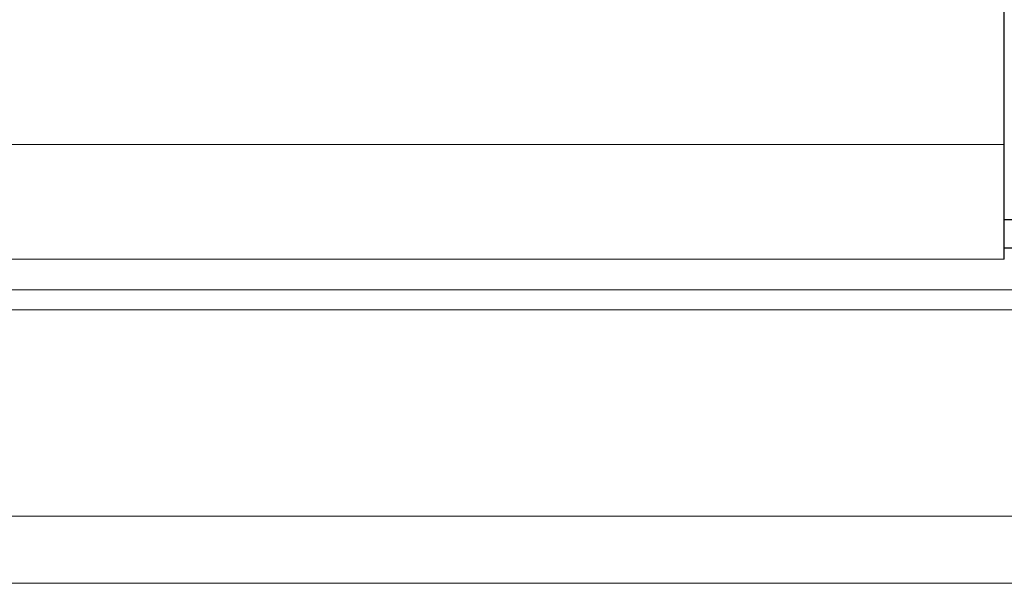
# Model space of a CAD drawing. Header units: millimetres. Extents: x 340 to 654, y 334 to 449.
# Tile 32 of 50: x 570 to 587, y 353 to 363. Entities that reach past the tile are written whole.
import ezdxf

# ---------------------------------------------------------------- set-up
doc = ezdxf.new("R2010")
doc.units = ezdxf.units.MM
doc.layers.add('2', color=7, linetype='Continuous')
doc.layers.add('OUT', color=3, linetype='Continuous')

msp = doc.modelspace()

# ---------------------------------------------------------------- linework, layer by layer
at = {"layer": '2', "color": 0, "linetype": 'Continuous'}
for p, q in [((587.444, 358.342), (587.444, 385.542)), ((595.744, 359.042), (587.444, 359.042)), ((587.444, 358.542), (595.744, 358.542))]:
    msp.add_line(p, q, dxfattribs=at)
at = {"layer": 'OUT', "color": 0, "linetype": 'Continuous', "lineweight": 15}
for p, q in [((587.444, 360.392), (552.244, 360.392)), ((587.444, 358.342), (552.244, 358.342)), ((654.08, 357.788), (497.772, 357.788)), ((599.444, 357.434), (497.718, 357.434)), ((654.08, 353.742), (496.595, 353.742)), ((625.844, 352.542), (459.844, 352.542))]:
    msp.add_line(p, q, dxfattribs=at)

doc.saveas('drawing.dxf')
